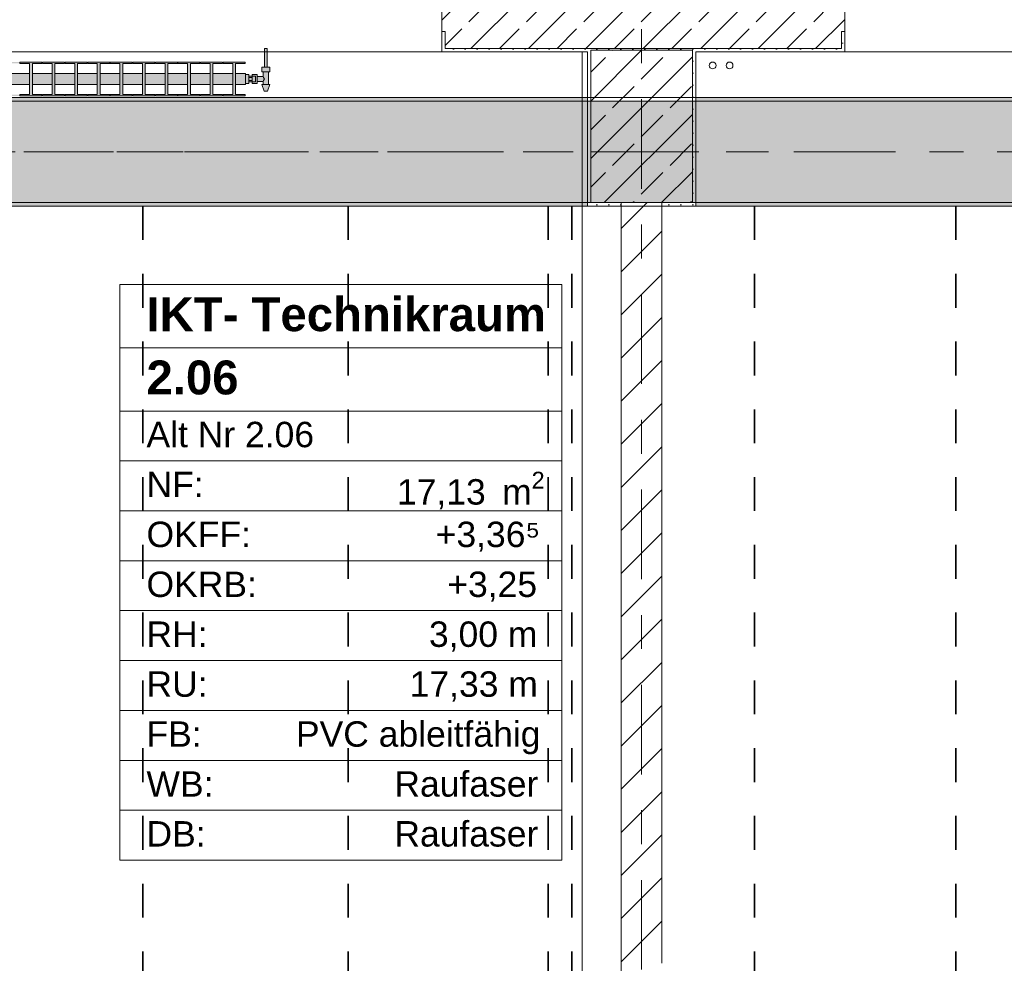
# Model space of a CAD drawing. Header units: metres. Extents: x -3.6 to 84.5, y -11 to 16.8.
# Tile 126 of 137: x 34.7 to 37.6, y 10.8 to 13.5. Entities that reach past the tile are written whole.
import ezdxf

# ---------------------------------------------------------------- set-up
doc = ezdxf.new("R2010")
doc.units = ezdxf.units.M
doc.header["$MEASUREMENT"] = 0
for name, pattern in [('Achse', [0.2, 0.1, -0.05, 0, -0.05]), ('Strichlinie doppelt', [0.546806, 0.264583, -0.105833, 0.070556, -0.105833]), ('Wipeout_Contour', [1, 0, -1])]:
    doc.linetypes.add(name, pattern=pattern)
for name, color, linetype in [('155 - Bemaßung_ Beschriftung.Ausbau - Deckenelemente', 7, 'Continuous'), ('451 - Universal.Achsen Raster', 7, 'Continuous'), ('604 - Struktur.Wand Aussen', 7, 'Continuous'), ('605 - Struktur.Wand Innen', 7, 'Continuous'), ('607 - Struktur.Stütze', 7, 'Continuous'), ('608 - Struktur.Träger', 7, 'Continuous'), ('801 - HKLSE.Heizung_ Klima_ Lüftung', 7, 'Continuous'), ('Neubau_301 - Elemente.Linie', 7, 'Continuous'), ('Neubau_401 - Zone.Raum_ Raumbegrenzung_ Whg.', 7, 'Continuous')]:
    doc.layers.add(name, color=color, linetype=linetype)
doc.styles.add('ERSTELLTER_STIL_1', font='txt')
doc.styles.add('ERSTELLTER_STIL_2', font='txt')
pattern_1 = [(45, (0, 0), (-0.0848528, 0.0848528), []), (45, (-0.04243, 0.04243), (-0.0848528, 0.0848528), [0.09, -0.03])]
pattern_2 = [(45, (0, 0), (-0.01767767, 0.01767767), [0, -0.025])]

msp = doc.modelspace()

# ---------------------------------------------------------------- hatches: boundary and pattern name
at = {"layer": '604 - Struktur.Wand Aussen', "linetype": 'Continuous', "lineweight": 0, "true_color": 0x000000}
h = msp.add_hatch(dxfattribs=at)
h.set_pattern_fill('Beton__Stahlbeton_0001', color=18, style=0, pattern_type=2)
h.set_pattern_definition(pattern_1)
h.paths.add_polyline_path([(35.94, 13.505), (35.95, 13.505), (35.95, 13.455), (37.12, 13.455), (37.12, 13.505), (37.13, 13.505), (37.13, 13.575), (37.12, 13.575), (37.09, 13.575), (37.09, 13.695), (35.98, 13.695), (35.98, 13.575), (35.95, 13.575), (35.94, 13.575)])
h = msp.add_hatch(dxfattribs=at)
h.set_pattern_fill('Gips_0001', color=18, style=0, pattern_type=2)
h.set_pattern_definition(pattern_2)
h.paths.add_polyline_path([(35.95, 13.445), (35.95, 13.505), (35.94, 13.505), (35.94, 13.445)])
h = msp.add_hatch(dxfattribs=at)
h.set_pattern_fill('Gips_0001', color=18, style=0, pattern_type=2)
h.set_pattern_definition(pattern_2)
h.paths.add_polyline_path([(37.12, 13.445), (37.13, 13.445), (37.13, 13.505), (37.12, 13.505)])
h = msp.add_hatch(dxfattribs=at)
h.set_pattern_fill('Gips_0001', color=18, style=0, pattern_type=2)
h.set_pattern_definition(pattern_2)
h.paths.add_polyline_path([(35.95, 13.445), (36.37, 13.445), (36.37, 13.455), (35.95, 13.455)])
h = msp.add_hatch(dxfattribs=at)
h.set_pattern_fill('Gips_0001', color=18, style=0, pattern_type=2)
h.set_pattern_definition(pattern_2)
h.paths.add_polyline_path([(36.69, 13.445), (37.12, 13.445), (37.12, 13.455), (36.69, 13.455)])
at = {"layer": '607 - Struktur.Stütze', "linetype": 'Continuous', "lineweight": 0, "true_color": 0x000000}
h = msp.add_hatch(dxfattribs=at)
h.set_pattern_fill('Gips_0001', color=18, style=0, pattern_type=2)
h.set_pattern_definition(pattern_2)
h.paths.add_polyline_path([(36.37, 13.455), (36.37, 13.445), (36.38, 13.445), (36.38, 13.45), (36.68, 13.45), (36.68, 13.445), (36.69, 13.445), (36.69, 13.455)])
h = msp.add_hatch(dxfattribs=at)
h.set_pattern_fill('Gips_0001', color=18, style=0, pattern_type=2)
h.set_pattern_definition(pattern_2)
h.paths.add_polyline_path([(36.38, 13.445), (36.37, 13.445), (36.37, 12.99), (36.47, 12.99), (36.47, 13), (36.38, 13)])
h = msp.add_hatch(dxfattribs=at)
h.set_pattern_fill('Beton__Stahlbeton_0001', color=18, style=0, pattern_type=2)
h.set_pattern_definition(pattern_1)
h.paths.add_polyline_path([(36.38, 13), (36.68, 13), (36.68, 13.45), (36.38, 13.45)])
h = msp.add_hatch(dxfattribs=at)
h.set_pattern_fill('Gips_0001', color=18, style=0, pattern_type=2)
h.set_pattern_definition(pattern_2)
h.paths.add_polyline_path([(36.59, 12.99), (36.69, 12.99), (36.69, 13.445), (36.68, 13.445), (36.68, 13), (36.59, 13)])
at = {"layer": '608 - Struktur.Träger', "linetype": 'Continuous', "lineweight": 0, "true_color": 0x000000}
h = msp.add_hatch(dxfattribs=at)
h.set_pattern_fill('Gips_0001', color=18, style=0, pattern_type=2)
h.set_pattern_definition(pattern_2)
h.paths.add_polyline_path([(33.09, 13.3), (36.37, 13.3), (36.37, 13.31), (33.09, 13.31)])
h = msp.add_hatch(dxfattribs=at)
h.set_pattern_fill('Gips_0001', color=18, style=0, pattern_type=2)
h.set_pattern_definition(pattern_2)
h.paths.add_polyline_path([(36.69, 13.3), (39.97, 13.3), (39.97, 13.31), (36.69, 13.31)])
h = msp.add_hatch(dxfattribs=at)
h.set_pattern_fill('Gips_0001', color=18, style=0, pattern_type=2)
h.set_pattern_definition(pattern_2)
h.paths.add_polyline_path([(33.09, 13), (33.09, 12.99), (36.37, 12.99), (36.37, 13)])
h = msp.add_hatch(dxfattribs=at)
h.set_pattern_fill('Gips_0001', color=18, style=0, pattern_type=2)
h.set_pattern_definition(pattern_2)
h.paths.add_polyline_path([(36.69, 12.99), (39.97, 12.99), (39.97, 13), (36.69, 13)])
at = {"layer": '801 - HKLSE.Heizung_ Klima_ Lüftung', "linetype": 'Continuous', "lineweight": 0, "true_color": 0x3a3a3a}
for points in [[(35.36, 13.352), (35.37, 13.352), (35.37, 13.357), (35.38, 13.357), (35.38, 13.352), (35.395, 13.352), (35.395, 13.358), (35.412, 13.358), (35.412, 13.349), (35.408, 13.349), (35.415, 13.329), (35.425, 13.329), (35.432, 13.349), (35.428, 13.349), (35.428, 13.386), (35.432, 13.386), (35.432, 13.4), (35.424, 13.4), (35.424, 13.455), (35.416, 13.455), (35.416, 13.4), (35.408, 13.4), (35.408, 13.386), (35.412, 13.386), (35.412, 13.372), (35.395, 13.372), (35.395, 13.378), (35.38, 13.378), (35.38, 13.373), (35.37, 13.373), (35.37, 13.378), (35.36, 13.378)], [(34.36, 13.3817), (34.36, 13.3483), (34.3892, 13.3483), (34.3892, 13.3192), (34.3608, 13.3192), (34.3608, 13.315), (34.4258, 13.315), (34.4258, 13.3192), (34.3975, 13.3192), (34.3975, 13.3483), (34.4558, 13.3483), (34.4558, 13.3192), (34.4275, 13.3192), (34.4275, 13.315), (34.4925, 13.315), (34.4925, 13.3192), (34.4642, 13.3192), (34.4642, 13.3483), (34.5225, 13.3483), (34.5225, 13.3192), (34.4942, 13.3192), (34.4942, 13.315), (34.5592, 13.315), (34.5592, 13.3192), (34.5308, 13.3192), (34.5308, 13.3483), (34.5892, 13.3483), (34.5892, 13.3192), (34.5608, 13.3192), (34.5608, 13.315), (34.6258, 13.315), (34.6258, 13.3192), (34.5975, 13.3192), (34.5975, 13.3483), (34.6558, 13.3483), (34.6558, 13.3192), (34.6275, 13.3192), (34.6275, 13.315), (34.6925, 13.315), (34.6925, 13.3192), (34.6642, 13.3192), (34.6642, 13.3483), (34.7225, 13.3483), (34.7225, 13.3192), (34.6942, 13.3192), (34.6942, 13.315), (34.7592, 13.315), (34.7592, 13.3192), (34.7308, 13.3192), (34.7308, 13.3483), (34.7892, 13.3483), (34.7892, 13.3192), (34.7608, 13.3192), (34.7608, 13.315), (34.8258, 13.315), (34.8258, 13.3192), (34.7975, 13.3192), (34.7975, 13.3483), (34.8558, 13.3483), (34.8558, 13.3192), (34.8275, 13.3192), (34.8275, 13.315), (34.8925, 13.315), (34.8925, 13.3192), (34.8642, 13.3192), (34.8642, 13.3483), (34.9225, 13.3483), (34.9225, 13.3192), (34.8942, 13.3192), (34.8942, 13.315), (34.9592, 13.315), (34.9592, 13.3192), (34.9308, 13.3192), (34.9308, 13.3483), (34.9892, 13.3483), (34.9892, 13.3192), (34.9608, 13.3192), (34.9608, 13.315), (35.0258, 13.315), (35.0258, 13.3192), (34.9975, 13.3192), (34.9975, 13.3483), (35.0558, 13.3483), (35.0558, 13.3192), (35.0275, 13.3192), (35.0275, 13.315), (35.0925, 13.315), (35.0925, 13.3192), (35.0642, 13.3192), (35.0642, 13.3483), (35.1225, 13.3483), (35.1225, 13.3192), (35.0942, 13.3192), (35.0942, 13.315), (35.1592, 13.315), (35.1592, 13.3192), (35.1308, 13.3192), (35.1308, 13.3483), (35.1892, 13.3483), (35.1892, 13.3192), (35.1608, 13.3192), (35.1608, 13.315), (35.2258, 13.315), (35.2258, 13.3192), (35.1975, 13.3192), (35.1975, 13.3483), (35.2558, 13.3483), (35.2558, 13.3192), (35.2275, 13.3192), (35.2275, 13.315), (35.2925, 13.315), (35.2925, 13.3192), (35.2642, 13.3192), (35.2642, 13.3483), (35.3225, 13.3483), (35.3225, 13.3192), (35.2942, 13.3192), (35.2942, 13.315), (35.3592, 13.315), (35.3592, 13.3192), (35.3308, 13.3192), (35.3308, 13.3483), (35.36, 13.3483), (35.36, 13.3817), (35.3308, 13.3817), (35.3308, 13.4108), (35.3592, 13.4108), (35.3592, 13.415), (35.2942, 13.415), (35.2942, 13.4108), (35.3225, 13.4108), (35.3225, 13.3817), (35.2642, 13.3817), (35.2642, 13.4108), (35.2925, 13.4108), (35.2925, 13.415), (35.2275, 13.415), (35.2275, 13.4108), (35.2558, 13.4108), (35.2558, 13.3817), (35.1975, 13.3817), (35.1975, 13.4108), (35.2258, 13.4108), (35.2258, 13.415), (35.1608, 13.415), (35.1608, 13.4108), (35.1892, 13.4108), (35.1892, 13.3817), (35.1308, 13.3817), (35.1308, 13.4108), (35.1592, 13.4108), (35.1592, 13.415), (35.0942, 13.415), (35.0942, 13.4108), (35.1225, 13.4108), (35.1225, 13.3817), (35.0642, 13.3817), (35.0642, 13.4108), (35.0925, 13.4108), (35.0925, 13.415), (35.0275, 13.415), (35.0275, 13.4108), (35.0558, 13.4108), (35.0558, 13.3817), (34.9975, 13.3817), (34.9975, 13.4108), (35.0258, 13.4108), (35.0258, 13.415), (34.9608, 13.415), (34.9608, 13.4108), (34.9892, 13.4108), (34.9892, 13.3817), (34.9308, 13.3817), (34.9308, 13.4108), (34.9592, 13.4108), (34.9592, 13.415), (34.8942, 13.415), (34.8942, 13.4108), (34.9225, 13.4108), (34.9225, 13.3817), (34.8642, 13.3817), (34.8642, 13.4108), (34.8925, 13.4108), (34.8925, 13.415), (34.8275, 13.415), (34.8275, 13.4108), (34.8558, 13.4108), (34.8558, 13.3817), (34.7975, 13.3817), (34.7975, 13.4108), (34.8258, 13.4108), (34.8258, 13.415), (34.7608, 13.415), (34.7608, 13.4108), (34.7892, 13.4108), (34.7892, 13.3817), (34.7308, 13.3817), (34.7308, 13.4108), (34.7592, 13.4108), (34.7592, 13.415), (34.6942, 13.415), (34.6942, 13.4108), (34.7225, 13.4108), (34.7225, 13.3817), (34.6642, 13.3817), (34.6642, 13.4108), (34.6925, 13.4108), (34.6925, 13.415), (34.6275, 13.415), (34.6275, 13.4108), (34.6558, 13.4108), (34.6558, 13.3817), (34.5975, 13.3817), (34.5975, 13.4108), (34.6258, 13.4108), (34.6258, 13.415), (34.5608, 13.415), (34.5608, 13.4108), (34.5892, 13.4108), (34.5892, 13.3817), (34.5308, 13.3817), (34.5308, 13.4108), (34.5592, 13.4108), (34.5592, 13.415), (34.4942, 13.415), (34.4942, 13.4108), (34.5225, 13.4108), (34.5225, 13.3817), (34.4642, 13.3817), (34.4642, 13.4108), (34.4925, 13.4108), (34.4925, 13.415), (34.4275, 13.415), (34.4275, 13.4108), (34.4558, 13.4108), (34.4558, 13.3817), (34.3975, 13.3817), (34.3975, 13.4108), (34.4258, 13.4108), (34.4258, 13.415), (34.3608, 13.415), (34.3608, 13.4108), (34.3892, 13.4108), (34.3892, 13.3817)]]:
    msp.add_hatch(color=250, dxfattribs=at).paths.add_polyline_path(points)

# ---------------------------------------------------------------- linework, layer by layer
at = {"layer": '155 - Bemaßung_ Beschriftung.Ausbau - Deckenelemente', "color": 7, "linetype": 'Achse', "lineweight": 35}
for p, q in [((35.057, 12.99), (35.057, 8.51)), ((35.663, 12.99), (35.663, 8.51)), ((36.254, 12.99), (36.254, 8.51)), ((36.324, 12.99), (36.324, 8.51)), ((36.864, 12.99), (36.864, 8.51)), ((37.458, 12.99), (37.458, 8.51))]:
    msp.add_line(p, q, dxfattribs=at)
at = {"layer": '451 - Universal.Achsen Raster', "color": 160, "linetype": 'Strichlinie doppelt', "lineweight": 9, "true_color": 0x3232ff}
msp.add_line((64.935, 13.15), (-3.175, 13.15), dxfattribs=at)
at = {"layer": '604 - Struktur.Wand Aussen', "color": 7, "linetype": 'Continuous', "lineweight": 13}
for p, q in [((35.94, 13.575), (35.94, 13.505)), ((37.13, 13.575), (37.13, 13.505)), ((35.95, 13.455), (35.95, 13.505)), ((37.12, 13.455), (37.12, 13.505)), ((33.54, 13.445), (35.94, 13.445)), ((35.95, 13.455), (37.12, 13.455)), ((37.13, 13.445), (39.53, 13.445))]:
    msp.add_line(p, q, dxfattribs=at)
at = {"layer": '604 - Struktur.Wand Aussen', "color": 7, "linetype": 'Continuous', "lineweight": 5}
for p, q in [((35.94, 13.505), (35.94, 13.455)), ((35.95, 13.505), (35.94, 13.505)), ((37.12, 13.505), (37.13, 13.505)), ((37.13, 13.505), (37.13, 13.455)), ((35.94, 13.455), (35.94, 13.445)), ((35.95, 13.445), (35.94, 13.445)), ((37.12, 13.445), (37.13, 13.445)), ((37.13, 13.455), (37.13, 13.445))]:
    msp.add_line(p, q, dxfattribs=at)
at = {"layer": '604 - Struktur.Wand Aussen', "color": 7, "linetype": 'Continuous', "lineweight": 5, "flags": 128}
for points in [[(35.95, 13.445), (36.37, 13.445)], [(36.69, 13.445), (37.12, 13.445)]]:
    msp.add_lwpolyline(points, dxfattribs=at)
at = {"layer": '607 - Struktur.Stütze', "color": 7, "linetype": 'Continuous', "lineweight": 5, "flags": 128}
for points in [[(36.37, 13.445), (36.37, 12.99), (36.47, 12.99)], [(36.59, 12.99), (36.69, 12.99), (36.69, 13.445)]]:
    msp.add_lwpolyline(points, dxfattribs=at)
at = {"layer": '607 - Struktur.Stütze', "color": 7, "linetype": 'Continuous', "lineweight": 13, "flags": 128}
msp.add_lwpolyline([(36.38, 13), (36.68, 13), (36.68, 13.45), (36.38, 13.45)], close=True, dxfattribs=at)
at = {"layer": '608 - Struktur.Träger', "color": 7, "linetype": 'Continuous', "lineweight": 13}
for p, q in [((14.78, 13.31), (47.48, 13.31)), ((36.37, 13.3), (33.09, 13.3)), ((36.69, 13.3), (36.37, 13.3)), ((39.97, 13.3), (36.69, 13.3))]:
    msp.add_line(p, q, dxfattribs=at)
at = {"layer": '608 - Struktur.Träger', "color": 7, "linetype": 'Continuous', "lineweight": 5}
for p, q in [((36.37, 13.31), (33.09, 13.31)), ((36.37, 13.31), (36.37, 13.3)), ((36.69, 13.31), (36.69, 13.3)), ((39.97, 13.31), (36.69, 13.31)), ((36.37, 13), (36.37, 12.99)), ((36.69, 13), (36.69, 12.99)), ((36.37, 12.99), (33.09, 12.99)), ((39.97, 12.99), (36.69, 12.99))]:
    msp.add_line(p, q, dxfattribs=at)
at = {"layer": '608 - Struktur.Träger', "color": 7, "linetype": 'Achse', "lineweight": 9}
msp.add_line((14.78, 13.15), (47.48, 13.15), dxfattribs=at)
at = {"layer": '801 - HKLSE.Heizung_ Klima_ Lüftung', "color": 7, "linetype": 'Continuous', "lineweight": 5, "true_color": 0xebebeb}
for p, q in [((35.416, 13.455), (35.4172, 13.455)), ((35.416, 13.455), (35.416, 13.4)), ((35.4172, 13.455), (35.42, 13.455)), ((35.42, 13.455), (35.4228, 13.455)), ((35.4228, 13.455), (35.424, 13.455)), ((35.424, 13.455), (35.424, 13.4)), ((34.7592, 13.415), (34.6942, 13.415)), ((34.6942, 13.415), (34.6942, 13.4108)), ((34.6942, 13.4108), (34.7225, 13.4108)), ((34.7225, 13.4108), (34.7225, 13.3192)), ((34.7308, 13.3192), (34.7308, 13.4108)), ((34.7308, 13.4108), (34.7592, 13.4108)), ((34.7592, 13.4108), (34.7592, 13.415)), ((34.7608, 13.415), (34.7608, 13.4108)), ((34.8258, 13.415), (34.7608, 13.415)), ((34.7608, 13.415), (34.7608, 13.4108)), ((34.7608, 13.4108), (34.7892, 13.4108)), ((34.7892, 13.4108), (34.7892, 13.3192)), ((34.7975, 13.3192), (34.7975, 13.4108)), ((34.7975, 13.4108), (34.8258, 13.4108)), ((34.8258, 13.4108), (34.8258, 13.415)), ((34.8925, 13.415), (34.8275, 13.415)), ((34.8275, 13.415), (34.8275, 13.4108)), ((34.8275, 13.4108), (34.8558, 13.4108)), ((34.8558, 13.4108), (34.8558, 13.3192)), ((34.8642, 13.3192), (34.8642, 13.4108)), ((34.8642, 13.4108), (34.8925, 13.4108)), ((34.8925, 13.4108), (34.8925, 13.415)), ((34.8925, 13.4108), (34.8925, 13.415)), ((34.9592, 13.415), (34.8942, 13.415)), ((34.8942, 13.415), (34.8942, 13.4108)), ((34.8942, 13.4108), (34.9225, 13.4108)), ((34.9225, 13.4108), (34.9225, 13.3192)), ((34.9308, 13.3192), (34.9308, 13.4108)), ((34.9308, 13.4108), (34.9592, 13.4108)), ((34.9592, 13.4108), (34.9592, 13.415)), ((34.9592, 13.4108), (34.9592, 13.415)), ((34.9608, 13.415), (34.9608, 13.4108)), ((35.0258, 13.415), (34.9608, 13.415)), ((34.9608, 13.415), (34.9608, 13.4108)), ((34.9608, 13.4108), (34.9892, 13.4108)), ((34.9892, 13.4108), (34.9892, 13.3192)), ((34.9975, 13.3192), (34.9975, 13.4108)), ((34.9975, 13.4108), (35.0258, 13.4108)), ((35.0258, 13.4108), (35.0258, 13.415)), ((35.0925, 13.415), (35.0275, 13.415)), ((35.0275, 13.415), (35.0275, 13.4108)), ((35.0275, 13.4108), (35.0558, 13.4108)), ((35.0558, 13.4108), (35.0558, 13.3192)), ((35.0642, 13.3192), (35.0642, 13.4108)), ((35.0642, 13.4108), (35.0925, 13.4108)), ((35.0925, 13.4108), (35.0925, 13.415)), ((35.1592, 13.415), (35.0942, 13.415)), ((35.0942, 13.415), (35.0942, 13.4108)), ((35.0942, 13.4108), (35.1225, 13.4108)), ((35.1225, 13.4108), (35.1225, 13.3192)), ((35.1308, 13.3192), (35.1308, 13.4108)), ((35.1308, 13.4108), (35.1592, 13.4108)), ((35.1592, 13.4108), (35.1592, 13.415)), ((35.1592, 13.4108), (35.1592, 13.415)), ((35.1608, 13.415), (35.1608, 13.4108)), ((35.2258, 13.415), (35.1608, 13.415)), ((35.1608, 13.415), (35.1608, 13.4108)), ((35.1608, 13.4108), (35.1892, 13.4108)), ((35.1892, 13.4108), (35.1892, 13.3192)), ((35.1975, 13.3192), (35.1975, 13.4108)), ((35.1975, 13.4108), (35.2258, 13.4108)), ((35.2258, 13.4108), (35.2258, 13.415)), ((35.2275, 13.415), (35.2275, 13.4108)), ((35.2925, 13.415), (35.2275, 13.415)), ((35.2275, 13.415), (35.2275, 13.4108)), ((35.2275, 13.4108), (35.2558, 13.4108)), ((35.2558, 13.4108), (35.2558, 13.3192)), ((35.2642, 13.3192), (35.2642, 13.4108)), ((35.2642, 13.4108), (35.2925, 13.4108)), ((35.2925, 13.4108), (35.2925, 13.415)), ((35.2925, 13.4108), (35.2925, 13.415)), ((35.2942, 13.415), (35.2942, 13.4108)), ((35.3592, 13.415), (35.2942, 13.415)), ((35.2942, 13.415), (35.2942, 13.4108)), ((35.2942, 13.4108), (35.3225, 13.4108)), ((35.3225, 13.4108), (35.3225, 13.3192)), ((35.3308, 13.3192), (35.3308, 13.4108)), ((35.3308, 13.4108), (35.3592, 13.4108)), ((35.3592, 13.4108), (35.3592, 13.415)), ((34.6642, 13.3817), (34.7225, 13.3817)), ((34.7308, 13.3817), (34.7892, 13.3817)), ((34.7975, 13.3817), (34.8558, 13.3817)), ((34.8642, 13.3817), (34.9225, 13.3817)), ((34.9308, 13.3817), (34.9892, 13.3817)), ((34.9975, 13.3817), (35.0558, 13.3817)), ((35.0642, 13.3817), (35.1225, 13.3817)), ((35.1308, 13.3817), (35.1892, 13.3817)), ((35.1975, 13.3817), (35.2558, 13.3817)), ((35.2642, 13.3817), (35.3225, 13.3817)), ((35.3308, 13.3817), (35.36, 13.3817)), ((35.36, 13.3817), (35.36, 13.3768)), ((35.36, 13.378), (35.37, 13.378)), ((35.36, 13.3768), (35.36, 13.365)), ((35.37, 13.378), (35.37, 13.365)), ((35.38, 13.373), (35.38, 13.378)), ((35.38, 13.378), (35.38, 13.3715)), ((35.395, 13.378), (35.38, 13.378)), ((35.395, 13.378), (35.395, 13.3715)), ((35.408, 13.4), (35.414, 13.4)), ((35.408, 13.4), (35.408, 13.386)), ((35.408, 13.386), (35.414, 13.386)), ((35.412, 13.386), (35.412, 13.372)), ((35.414, 13.4), (35.426, 13.4)), ((35.414, 13.386), (35.426, 13.386)), ((35.416, 13.4), (35.4172, 13.4)), ((35.4172, 13.4), (35.42, 13.4)), ((35.42, 13.4), (35.4228, 13.4)), ((35.4228, 13.4), (35.424, 13.4)), ((35.426, 13.4), (35.432, 13.4)), ((35.426, 13.386), (35.432, 13.386)), ((35.428, 13.386), (35.428, 13.349)), ((35.432, 13.4), (35.432, 13.386)), ((34.6642, 13.3483), (34.7225, 13.3483)), ((34.7308, 13.3483), (34.7892, 13.3483)), ((34.7975, 13.3483), (34.8558, 13.3483)), ((34.8642, 13.3483), (34.9225, 13.3483)), ((34.9308, 13.3483), (34.9892, 13.3483)), ((34.9975, 13.3483), (35.0558, 13.3483)), ((35.0642, 13.3483), (35.1225, 13.3483)), ((35.1308, 13.3483), (35.1892, 13.3483)), ((35.1975, 13.3483), (35.2558, 13.3483)), ((35.2642, 13.3483), (35.3225, 13.3483)), ((35.3308, 13.3483), (35.36, 13.3483)), ((35.36, 13.365), (35.36, 13.3532)), ((35.36, 13.3532), (35.36, 13.3483)), ((35.36, 13.352), (35.37, 13.352)), ((35.36, 13.352), (35.37, 13.352)), ((35.36, 13.352), (35.37, 13.352)), ((35.36, 13.352), (35.37, 13.352)), ((35.38, 13.373), (35.37, 13.373)), ((35.37, 13.3693), (35.38, 13.3693)), ((35.37, 13.365), (35.37, 13.352)), ((35.37, 13.3607), (35.38, 13.3607)), ((35.38, 13.357), (35.37, 13.357)), ((35.38, 13.373), (35.38, 13.3707)), ((35.38, 13.373), (35.39, 13.373)), ((35.38, 13.373), (35.38, 13.3707)), ((35.38, 13.3715), (35.38, 13.3693)), ((35.38, 13.3707), (35.38, 13.365)), ((35.38, 13.3707), (35.38, 13.3693)), ((35.38, 13.3693), (35.38, 13.365)), ((35.38, 13.365), (35.38, 13.3607)), ((35.38, 13.365), (35.38, 13.3593)), ((35.38, 13.3607), (35.38, 13.3585)), ((35.38, 13.3607), (35.38, 13.3593)), ((35.38, 13.3593), (35.38, 13.357)), ((35.38, 13.3593), (35.38, 13.357)), ((35.38, 13.3585), (35.38, 13.352)), ((35.38, 13.357), (35.39, 13.357)), ((35.38, 13.352), (35.38, 13.357)), ((35.395, 13.352), (35.38, 13.352)), ((35.39, 13.373), (35.39, 13.3707)), ((35.39, 13.3707), (35.39, 13.365)), ((35.39, 13.365), (35.39, 13.3593)), ((35.39, 13.3593), (35.39, 13.357)), ((35.412, 13.372), (35.395, 13.372)), ((35.395, 13.3715), (35.395, 13.3585)), ((35.395, 13.3585), (35.395, 13.352)), ((35.412, 13.358), (35.395, 13.358)), ((35.408, 13.349), (35.4115, 13.349)), ((35.408, 13.349), (35.415, 13.329)), ((35.4115, 13.349), (35.42, 13.349)), ((35.412, 13.372), (35.4137, 13.3699)), ((35.4137, 13.3601), (35.412, 13.358)), ((35.412, 13.358), (35.412, 13.349)), ((35.4137, 13.3699), (35.4142, 13.3689)), ((35.4142, 13.3611), (35.4137, 13.3601)), ((35.4147, 13.3679), (35.4161, 13.365)), ((35.4161, 13.365), (35.4147, 13.3621)), ((35.42, 13.349), (35.4285, 13.349)), ((35.432, 13.349), (35.425, 13.329)), ((35.4285, 13.349), (35.432, 13.349)), ((34.7225, 13.3192), (34.6942, 13.3192)), ((34.6942, 13.3192), (34.6942, 13.315)), ((34.7592, 13.3192), (34.7308, 13.3192)), ((34.7592, 13.315), (34.7592, 13.3192)), ((34.7608, 13.3192), (34.7608, 13.315)), ((34.7892, 13.3192), (34.7608, 13.3192)), ((34.7608, 13.3192), (34.7608, 13.315)), ((34.8258, 13.3192), (34.7975, 13.3192)), ((34.8258, 13.315), (34.8258, 13.3192)), ((34.8558, 13.3192), (34.8275, 13.3192)), ((34.8275, 13.3192), (34.8275, 13.315)), ((34.8925, 13.3192), (34.8642, 13.3192)), ((34.8925, 13.315), (34.8925, 13.3192)), ((34.8925, 13.315), (34.8925, 13.3192)), ((34.9225, 13.3192), (34.8942, 13.3192)), ((34.8942, 13.3192), (34.8942, 13.315)), ((34.9592, 13.3192), (34.9308, 13.3192)), ((34.9592, 13.315), (34.9592, 13.3192)), ((34.9592, 13.315), (34.9592, 13.3192)), ((34.9608, 13.3192), (34.9608, 13.315)), ((34.9892, 13.3192), (34.9608, 13.3192)), ((34.9608, 13.3192), (34.9608, 13.315)), ((35.0258, 13.3192), (34.9975, 13.3192)), ((35.0258, 13.315), (35.0258, 13.3192)), ((35.0558, 13.3192), (35.0275, 13.3192)), ((35.0275, 13.3192), (35.0275, 13.315)), ((35.0925, 13.3192), (35.0642, 13.3192)), ((35.0925, 13.315), (35.0925, 13.3192)), ((35.1225, 13.3192), (35.0942, 13.3192)), ((35.0942, 13.3192), (35.0942, 13.315)), ((35.1592, 13.3192), (35.1308, 13.3192)), ((35.1592, 13.315), (35.1592, 13.3192)), ((35.1592, 13.315), (35.1592, 13.3192)), ((35.1608, 13.3192), (35.1608, 13.315)), ((35.1892, 13.3192), (35.1608, 13.3192)), ((35.1608, 13.3192), (35.1608, 13.315)), ((35.2258, 13.3192), (35.1975, 13.3192)), ((35.2258, 13.315), (35.2258, 13.3192)), ((35.2275, 13.3192), (35.2275, 13.315)), ((35.2558, 13.3192), (35.2275, 13.3192)), ((35.2275, 13.3192), (35.2275, 13.315)), ((35.2925, 13.3192), (35.2642, 13.3192)), ((35.2925, 13.315), (35.2925, 13.3192)), ((35.2925, 13.315), (35.2925, 13.3192)), ((35.2942, 13.3192), (35.2942, 13.315)), ((35.3225, 13.3192), (35.2942, 13.3192)), ((35.2942, 13.3192), (35.2942, 13.315)), ((35.3592, 13.3192), (35.3308, 13.3192)), ((35.3592, 13.315), (35.3592, 13.3192)), ((35.415, 13.329), (35.4165, 13.329)), ((35.4165, 13.329), (35.42, 13.329)), ((35.42, 13.329), (35.4235, 13.329)), ((35.4235, 13.329), (35.425, 13.329)), ((34.6942, 13.315), (34.7592, 13.315)), ((34.6942, 13.315), (34.7592, 13.315)), ((34.7608, 13.315), (34.8258, 13.315)), ((34.7608, 13.315), (34.8258, 13.315)), ((34.8275, 13.315), (34.8925, 13.315)), ((34.8275, 13.315), (34.8925, 13.315)), ((34.8942, 13.315), (34.9592, 13.315)), ((34.8942, 13.315), (34.9592, 13.315)), ((34.9608, 13.315), (35.0258, 13.315)), ((34.9608, 13.315), (35.0258, 13.315)), ((35.0275, 13.315), (35.0925, 13.315)), ((35.0275, 13.315), (35.0925, 13.315)), ((35.0942, 13.315), (35.1592, 13.315)), ((35.0942, 13.315), (35.1592, 13.315)), ((35.1608, 13.315), (35.2258, 13.315)), ((35.1608, 13.315), (35.2258, 13.315)), ((35.2275, 13.315), (35.2925, 13.315)), ((35.2275, 13.315), (35.2925, 13.315)), ((35.2942, 13.315), (35.3592, 13.315)), ((35.2942, 13.315), (35.3592, 13.315))]:
    msp.add_line(p, q, dxfattribs=at)
at = {"layer": '801 - HKLSE.Heizung_ Klima_ Lüftung', "color": 7, "linetype": 'Continuous', "lineweight": 5}
for centre in [(36.74, 13.405), (36.79, 13.405)]:
    msp.add_circle(centre, 0.01, dxfattribs=at)
at = {"layer": 'Neubau_401 - Zone.Raum_ Raumbegrenzung_ Whg.', "color": 1, "linetype": 'Continuous', "lineweight": 9}
for p, q in [((36.2947, 12.7583), (34.9893, 12.7583)), ((34.9893, 12.7583), (34.9893, 11.0591)), ((34.9893, 12.7583), (36.2947, 12.7583)), ((34.9893, 12.5716), (34.9893, 12.7583)), ((36.2947, 11.0591), (36.2947, 12.7583)), ((36.2947, 12.7583), (36.2947, 12.5716)), ((36.2947, 12.5716), (34.9893, 12.5716)), ((34.9893, 12.5716), (36.2947, 12.5716)), ((34.9893, 12.385), (34.9893, 12.5716)), ((36.2947, 12.5716), (36.2947, 12.385)), ((36.2947, 12.385), (34.9893, 12.385)), ((34.9893, 12.385), (36.2947, 12.385)), ((34.9893, 12.2377), (34.9893, 12.385)), ((36.2947, 12.385), (36.2947, 12.2377)), ((36.2947, 12.2377), (34.9893, 12.2377)), ((34.9893, 12.2377), (36.2947, 12.2377)), ((34.9893, 12.0904), (34.9893, 12.2377)), ((36.2947, 12.2377), (36.2947, 12.0904)), ((36.2947, 12.0904), (34.9893, 12.0904)), ((34.9893, 12.0904), (36.2947, 12.0904)), ((34.9893, 11.9431), (34.9893, 12.0904)), ((36.2947, 12.0904), (36.2947, 11.9431)), ((36.2947, 11.9431), (34.9893, 11.9431)), ((34.9893, 11.9431), (36.2947, 11.9431)), ((34.9893, 11.7958), (34.9893, 11.9431)), ((36.2947, 11.9431), (36.2947, 11.7958)), ((36.2947, 11.7958), (34.9893, 11.7958)), ((34.9893, 11.7958), (36.2947, 11.7958)), ((34.9893, 11.6484), (34.9893, 11.7958)), ((36.2947, 11.7958), (36.2947, 11.6484)), ((36.2947, 11.6484), (34.9893, 11.6484)), ((34.9893, 11.6484), (36.2947, 11.6484)), ((34.9893, 11.5011), (34.9893, 11.6484)), ((36.2947, 11.6484), (36.2947, 11.5011)), ((36.2947, 11.5011), (34.9893, 11.5011)), ((34.9893, 11.5011), (36.2947, 11.5011)), ((34.9893, 11.3538), (34.9893, 11.5011)), ((36.2947, 11.5011), (36.2947, 11.3538)), ((36.2947, 11.3538), (34.9893, 11.3538)), ((34.9893, 11.3538), (36.2947, 11.3538)), ((34.9893, 11.2065), (34.9893, 11.3538)), ((36.2947, 11.3538), (36.2947, 11.2065)), ((36.2947, 11.2065), (34.9893, 11.2065)), ((34.9893, 11.2065), (36.2947, 11.2065)), ((34.9893, 11.0591), (34.9893, 11.2065)), ((36.2947, 11.2065), (36.2947, 11.0591)), ((34.9893, 11.0591), (36.2947, 11.0591)), ((36.2947, 11.0591), (34.9893, 11.0591))]:
    msp.add_line(p, q, dxfattribs=at)

# ---------------------------------------------------------------- texts
at = {"layer": 'Neubau_401 - Zone.Raum_ Raumbegrenzung_ Whg.', "color": 7, "lineweight": 9, "attachment_point": 1}
for s, insert, char_height, style in [('\\A1;{\\pqj;\\pt0;\\fArial|b1|i0|c0|p38;}', (36.2162, 12.7435), 0.1, 'ERSTELLTER_STIL_1'), ('\\A1;{\\pqj;\\pt0;\\fArial|b1|i0|c0|p38;IKT- Technikraum}', (35.0678, 12.7207), 0.1, 'ERSTELLTER_STIL_1'), ('\\A1;{\\pql;\\pt0;\\fArial|b1|i0|c0|p38;2.06}', (35.0678, 12.5341), 0.1, 'ERSTELLTER_STIL_1'), ('\\A1;{\\pqj;\\pt0;\\fArial|b1|i0|c0|p38;}', (36.2162, 12.5569), 0.1, 'ERSTELLTER_STIL_1'), ('\\A1;{\\pqj;\\pt0;\\fArial|b0|i0|c0|p38;Alt Nr 2.06}', (35.0678, 12.3532), 0.075, 'ERSTELLTER_STIL_2'), ('\\A1;{\\pqj;\\pt0;\\fArial|b0|i0|c0|p38;}', (36.2162, 12.3703), 0.075, 'ERSTELLTER_STIL_2'), ('\\A1;{\\pqj;\\pt0;\\fArial|b0|i0|c0|p38;NF: }', (35.0678, 12.2058), 0.075, 'ERSTELLTER_STIL_2'), ('\\A1;{\\pql;\\pt0,0.05;\\fArial|b0|i0|c0|p38;17,13\\fArial|b0|i0|c0|p38;\\A1{\\H.66x;\\S^  ;}\\fArial|b0|i0|c0|p38; m\\fArial|b0|i0|c0|p38;\\A1{\\H.66x;\\S2^  ;}}', (35.8076, 12.2058), 0.075, 'ERSTELLTER_STIL_2'), ('\\A1;{\\pqj;\\pt0;\\fArial|b0|i0|c0|p38;+3,36⁵}', (35.922, 12.0585), 0.075, 'ERSTELLTER_STIL_2'), ('\\A1;{\\pqj;\\pt0;\\fArial|b0|i0|c0|p38;OKFF: }', (35.0678, 12.0585), 0.075, 'ERSTELLTER_STIL_2'), ('\\A1;{\\pqj;\\pt0;\\fArial|b0|i0|c0|p38;OKRB: }', (35.0678, 11.9112), 0.075, 'ERSTELLTER_STIL_2'), ('\\A1;{\\pqj;\\pt0;\\fArial|b0|i0|c0|p38;+3,25}', (35.9563, 11.9112), 0.075, 'ERSTELLTER_STIL_2'), ('\\A1;{\\pqj;\\pt0;\\fArial|b0|i0|c0|p38;RH: }', (35.0678, 11.7639), 0.075, 'ERSTELLTER_STIL_2'), ('\\A1;{\\pqj;\\pt0;\\fArial|b0|i0|c0|p38;3,00 m}', (35.9021, 11.7639), 0.075, 'ERSTELLTER_STIL_2'), ('\\A1;{\\pqj;\\pt0;\\fArial|b0|i0|c0|p38;RU: }', (35.0678, 11.6166), 0.075, 'ERSTELLTER_STIL_2'), ('\\A1;{\\pqj;\\pt0;\\fArial|b0|i0|c0|p38;17,33 m}', (35.8452, 11.6166), 0.075, 'ERSTELLTER_STIL_2'), ('\\A1;{\\pqj;\\pt0;\\fArial|b0|i0|c0|p38;FB: }', (35.0678, 11.4692), 0.075, 'ERSTELLTER_STIL_2'), ('\\A1;{\\pqj;\\pt0;\\fArial|b0|i0|c0|p38;PVC ableitfähig}', (35.5092, 11.4692), 0.075, 'ERSTELLTER_STIL_2'), ('\\A1;{\\pqj;\\pt0;\\fArial|b0|i0|c0|p38;WB: }', (35.0678, 11.3219), 0.075, 'ERSTELLTER_STIL_2'), ('\\A1;{\\pqj;\\pt0;\\fArial|b0|i0|c0|p38;Raufaser}', (35.7999, 11.3219), 0.075, 'ERSTELLTER_STIL_2'), ('\\A1;{\\pqj;\\pt0;\\fArial|b0|i0|c0|p38;DB: }', (35.0678, 11.1746), 0.075, 'ERSTELLTER_STIL_2'), ('\\A1;{\\pqj;\\pt0;\\fArial|b0|i0|c0|p38;Raufaser}', (35.7999, 11.1746), 0.075, 'ERSTELLTER_STIL_2')]:
    msp.add_mtext(s, dxfattribs=dict(at, insert=insert, char_height=char_height, style=style))

# ---------------------------------------------------------------- next in the draw order: wipeouts: each hides what was drawn before it
at = {"color": 254, "linetype": 'Wipeout_Contour', "lineweight": 0, "ltscale": 153.704008}
msp.add_wipeout([(36.47, 13), (36.47, 10.755), (36.59, 10.755), (36.59, 13)], dxfattribs=at).dxf.layer = '605 - Struktur.Wand Innen'

# ---------------------------------------------------------------- next in the draw order: hatches: boundary and pattern name
at = {"layer": '605 - Struktur.Wand Innen', "linetype": 'Continuous', "lineweight": 0, "true_color": 0x000000}
h = msp.add_hatch(dxfattribs=at)
h.set_pattern_fill('MW_Ziegel_0001', color=18, style=0, pattern_type=2)
h.set_pattern_definition([(45, (0, 0), (-0.0636396, 0.0636396), [])])
h.paths.add_polyline_path([(36.47, 13), (36.47, 10.755), (36.59, 10.755), (36.59, 13)])
at = {"layer": '608 - Struktur.Träger', "linetype": 'Continuous', "lineweight": 0, "true_color": 0x000000}
h = msp.add_hatch(dxfattribs=at)
h.set_pattern_fill('Beton__Stahlbeton_0001', color=18, style=0, pattern_type=2)
h.set_pattern_definition(pattern_1)
h.paths.add_polyline_path([(15.09, 13.3), (14.78, 13.3), (14.78, 13), (15.09, 13), (18.37, 13), (18.69, 13), (21.97, 13), (22.29, 13), (25.57, 13), (25.89, 13), (29.17, 13), (29.49, 13), (32.77, 13), (33.09, 13), (36.37, 13), (36.69, 13), (39.97, 13), (40.29, 13), (43.57, 13), (43.89, 13), (47.17, 13), (47.48, 13), (47.48, 13.3), (47.17, 13.3), (43.89, 13.3), (43.57, 13.3), (40.29, 13.3), (39.97, 13.3), (36.69, 13.3), (36.37, 13.3), (33.09, 13.3), (32.77, 13.3), (29.49, 13.3), (29.17, 13.3), (25.89, 13.3), (25.57, 13.3), (22.29, 13.3), (21.97, 13.3), (18.69, 13.3), (18.37, 13.3)])

# ---------------------------------------------------------------- next in the draw order: linework, layer by layer
at = {"layer": '451 - Universal.Achsen Raster', "color": 160, "linetype": 'Strichlinie doppelt', "lineweight": 9, "true_color": 0x3232ff}
msp.add_line((36.53, -10.585), (36.53, 16.355), dxfattribs=at)
at = {"layer": '605 - Struktur.Wand Innen', "color": 7, "linetype": 'Continuous', "lineweight": 18, "flags": 128}
for points in [[(36.47, 13), (36.47, 10.755)], [(36.59, 10.755), (36.59, 13)]]:
    msp.add_lwpolyline(points, dxfattribs=at)
at = {"layer": '608 - Struktur.Träger', "color": 7, "linetype": 'Continuous', "lineweight": 13}
msp.add_line((14.78, 12.99), (47.48, 12.99), dxfattribs=at)
at = {"layer": '608 - Struktur.Träger', "color": 7, "linetype": 'Continuous', "lineweight": 13, "flags": 128}
msp.add_lwpolyline([(47.48, 13), (47.17, 13), (43.89, 13), (43.57, 13), (40.29, 13), (39.97, 13), (36.69, 13), (36.37, 13), (33.09, 13), (32.77, 13), (29.49, 13), (29.17, 13), (25.89, 13), (25.57, 13), (22.29, 13), (21.97, 13), (18.69, 13), (18.37, 13), (15.09, 13), (14.78, 13)], dxfattribs=at)
at = {"layer": 'Neubau_301 - Elemente.Linie', "color": 1, "linetype": 'Continuous', "lineweight": 5, "flags": 128}
msp.add_lwpolyline([(36.47, 12.99), (36.37, 12.99), (36.37, 13.445), (36.355, 13.445), (36.355, 8.25), (36.47, 8.25)], close=True, dxfattribs=at)

doc.saveas('drawing.dxf')
